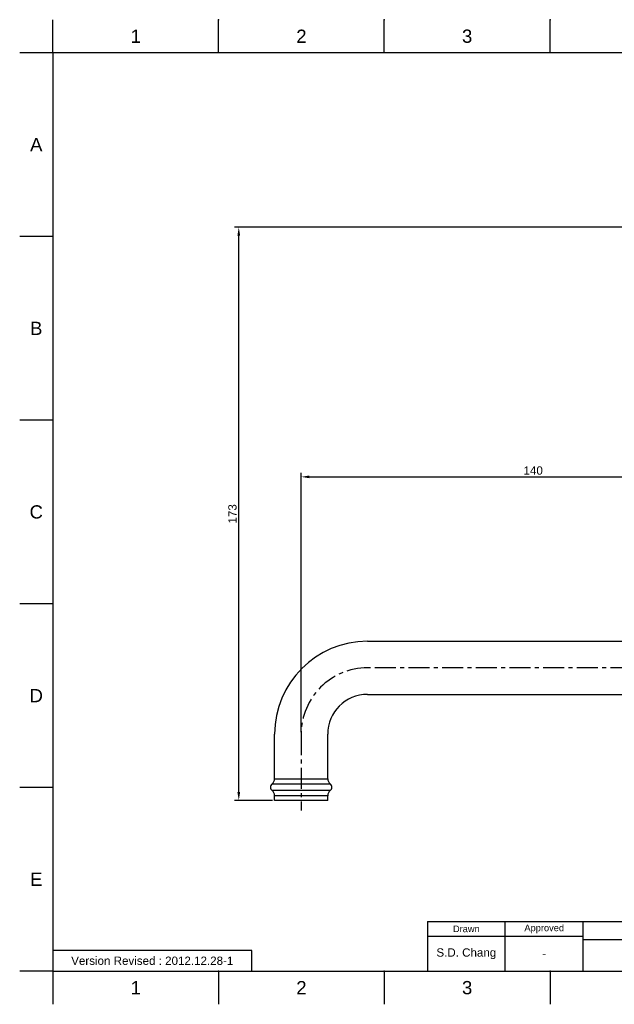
# Model space of a CAD drawing. Header units: millimetres. Extents: x 2354 to 4464, y 361 to 1407.
# Tile 1 of 8: x 2354 to 2534, y 1110 to 1407. Entities that reach past the tile are written whole.
import ezdxf

# ---------------------------------------------------------------- set-up
doc = ezdxf.new("R2010")
doc.units = ezdxf.units.MM
doc.header["$LTSCALE"] = 0.1
doc.linetypes.add('CENTERX2', pattern=[101.6, 63.5, -12.7, 12.7, -12.7])
for name, color, linetype in [('02___PRT_ALL_AXES', 7, 'Continuous'), ('03___PRT_ALL_CURVES', 7, 'Continuous'), ('DIM', 3, 'Continuous'), ('FORM', 7, 'Continuous'), ('TEXT', 2, 'Continuous')]:
    doc.layers.add(name, color=color, linetype=linetype)
doc.styles.get("Standard").update_dxf_attribs({"font": 'arial_0.ttf'})
doc.dimstyles.new('ISO-25', dxfattribs={"dimtxt": 2.5, "dimasz": 2.5, "dimexe": 1.25, "dimexo": 0.625, "dimtad": 1, "dimtxsty": 'Standard', "dimcen": 2.5, "dimadec": 0, "dimazin": 0, "dimtfac": 1, "dimtmove": 0, "dimatfit": 3, "dimfxl": 1, "dimarcsym": 0})

# ---------------------------------------------------------------- blocks, each defined once
blk = doc.blocks.new('*D182')
at = {"layer": 'Defpoints', "color": 0, "transparency": 16777216}
for p in [(2420.3, 1344.15), (2605.13, 1344.15), (2431.12, 1171.25)]:
    blk.add_point(p, dxfattribs=at)
at = {"layer": 'DIM', "color": 0, "lineweight": -2, "transparency": 16777216}
for p, q in [((2604.5, 1344.15), (2419.05, 1344.15)), ((2420.3, 1173.75), (2420.3, 1341.65)), ((2430.49, 1171.25), (2419.05, 1171.25))]:
    blk.add_line(p, q, dxfattribs=at)
at = {"layer": 'DIM', "color": 0, "transparency": 16777216}
for points in [[(2419.89, 1341.65), (2420.72, 1341.65), (2420.3, 1344.15)], [(2419.89, 1173.75), (2420.72, 1173.75), (2420.3, 1171.25)]]:
    blk.add_solid(points, dxfattribs=at)
at = {"layer": 'DIM', "color": 0, "transparency": 16777216, "insert": (2418.4, 1257.7), "char_height": 2.5, "attachment_point": 5, "rotation": 90}
blk.add_mtext('173', dxfattribs=at)
blk = doc.blocks.new('*D183')
at = {"layer": 'Defpoints', "color": 0, "transparency": 16777216}
for p in [(2579.12, 1268.85), (2579.12, 1255.65), (2439.12, 1191.25)]:
    blk.add_point(p, dxfattribs=at)
at = {"layer": 'DIM', "color": 0, "lineweight": -2, "transparency": 16777216}
for p, q in [((2439.12, 1191.87), (2439.12, 1270.1)), ((2441.62, 1268.85), (2576.62, 1268.85)), ((2579.12, 1256.27), (2579.12, 1270.1))]:
    blk.add_line(p, q, dxfattribs=at)
at = {"layer": 'DIM', "color": 0, "transparency": 16777216}
for points in [[(2441.62, 1269.27), (2441.62, 1268.44), (2439.12, 1268.85)], [(2576.62, 1269.27), (2576.62, 1268.44), (2579.12, 1268.85)]]:
    blk.add_solid(points, dxfattribs=at)
at = {"layer": 'DIM', "color": 0, "transparency": 16777216, "insert": (2509.12, 1270.75), "char_height": 2.5, "attachment_point": 5}
blk.add_mtext('140', dxfattribs=at)

msp = doc.modelspace()

# ---------------------------------------------------------------- linework, layer by layer
for p, q in [((2364.203, 1396.754), (2364.203, 1406.754)), ((2414.203, 1396.754), (2414.203, 1406.754)), ((2464.203, 1396.754), (2464.203, 1406.754)), ((2514.203, 1396.754), (2514.203, 1406.754)), ((2364.203, 1396.754), (2354.203, 1396.754)), ((2764.203, 1396.754), (2364.203, 1396.754)), ((2364.203, 1396.754), (2364.203, 1119.754)), ((2364.203, 1341.354), (2354.203, 1341.354)), ((2364.203, 1285.954), (2354.203, 1285.954)), ((2364.203, 1230.554), (2354.203, 1230.554)), ((2364.203, 1175.154), (2354.203, 1175.154)), ((2364.203, 1119.754), (2354.203, 1119.754)), ((2364.203, 1119.754), (2764.203, 1119.754)), ((2364.203, 1119.754), (2364.203, 1109.754)), ((2414.203, 1119.754), (2414.203, 1109.754)), ((2464.203, 1119.754), (2464.203, 1109.754)), ((2514.203, 1119.754), (2514.203, 1109.754))]:
    msp.add_line(p, q)
at = {"color": 7, "linetype": 'Continuous'}
for p, q in [((2459.12, 1219.245), (2559.12, 1219.245)), ((2459.12, 1203.245), (2559.12, 1203.245)), ((2431.12, 1177.807), (2431.12, 1191.245)), ((2447.12, 1177.807), (2447.12, 1191.245)), ((2430.35, 1176.231), (2447.889, 1176.231)), ((2431.12, 1177.807), (2447.12, 1177.807)), ((2447.889, 1174.26), (2430.35, 1174.26)), ((2431.12, 1171.245), (2431.12, 1172.684)), ((2447.12, 1172.684), (2431.12, 1172.684)), ((2447.12, 1171.245), (2431.12, 1171.245)), ((2447.12, 1171.245), (2447.12, 1172.684))]:
    msp.add_line(p, q, dxfattribs=at)
for centre, radius, start, end in [((2459.12, 1191.245), 28, 90, 180), ((2459.12, 1191.245), 12, 90, 180), ((2431.12, 1175.245), 1.25, 127.97987, 232.02013), ((2429.12, 1177.807), 2, 307.97987, 0), ((2449.12, 1177.807), 2, 180, 232.02013), ((2429.12, 1172.684), 2, 0, 52.02013), ((2449.12, 1172.684), 2, 127.97987, 180)]:
    msp.add_arc(centre, radius, start, end, dxfattribs=at)
for p in [(2414.203, 1406.754), (2464.203, 1406.754), (2514.203, 1406.754), (2414.203, 1119.754), (2464.203, 1119.754), (2514.203, 1119.754)]:
    msp.add_point(p)
at = {"layer": '02___PRT_ALL_AXES', "color": 7, "linetype": 'Continuous'}
for centre, start, end in [((2431.12, 1175.245), 127.97987, 232.02013), ((2447.12, 1175.245), 307.97987, 52.02013)]:
    msp.add_arc(centre, 1.25, start, end, dxfattribs=at)
at = {"layer": '03___PRT_ALL_CURVES', "color": 1, "linetype": 'CENTERX2'}
for p, q in [((2559.12, 1211.245), (2459.12, 1211.245)), ((2439.12, 1191.245), (2439.12, 1168.245))]:
    msp.add_line(p, q, dxfattribs=at)
msp.add_arc((2459.12, 1191.245), 20, 90, 180, dxfattribs=at)
at = {"layer": 'FORM'}
for p, q in [((2364.203, 1134.754), (2364.203, 1119.754)), ((2477.203, 1134.754), (2764.203, 1134.754)), ((2477.203, 1134.754), (2477.203, 1119.754)), ((2500.703, 1119.754), (2500.703, 1134.754)), ((2524.203, 1119.754), (2524.203, 1134.754)), ((2524.203, 1130.254), (2477.203, 1130.254)), ((2524.203, 1129.254), (2704.203, 1129.254))]:
    msp.add_line(p, q, dxfattribs=at)
msp.add_lwpolyline([(2364.203, 1119.754), (2424.203, 1119.754), (2424.203, 1126.004), (2364.203, 1126.004)], close=True, dxfattribs=at)
at = {"layer": 'TEXT'}
msp.add_point((2500.703, 1130.254), dxfattribs=at)

# ---------------------------------------------------------------- texts
at = {"char_height": 4, "attachment_point": 5}
for s, width, insert in [('1', 50, (2389.203, 1401.754)), ('2', 50, (2439.203, 1401.754)), ('3', 50, (2489.203, 1401.754)), ('A', 10, (2359.203, 1369.054)), ('B', 10, (2359.203, 1313.654)), ('C', 10, (2359.203, 1258.254)), ('D', 10, (2359.203, 1202.854)), ('E', 10, (2359.203, 1147.454)), ('1', 50, (2389.203, 1114.754)), ('2', 50, (2439.203, 1114.754)), ('3', 50, (2489.203, 1114.754))]:
    msp.add_mtext_dynamic_manual_height_columns(s, width=width, gutter_width=12.5, heights=[0], dxfattribs=dict(at, insert=insert))
at = {"layer": 'TEXT', "attachment_point": 5}
for s, width, insert, char_height in [('Drawn', 23.5, (2488.953, 1132.504), 2), ('Approved', 23.5, (2512.453, 1132.504), 2), ('S.D. Chang', 23.5, (2488.953, 1125.004), 2.5), ('Version Revised : 2012.12.28-1', 60, (2394.203, 1122.879), 2.5), ('-', 23.5, (2512.453, 1125.004), 2.5)]:
    msp.add_mtext_dynamic_manual_height_columns(s, width=width, gutter_width=12.5, heights=[0], dxfattribs=dict(at, insert=insert, char_height=char_height))

# ---------------------------------------------------------------- dimensions: what is measured, and where the dimension line sits
at = {"layer": 'DIM'}
dim = msp.add_linear_dim(base=(2420.302, 1344.147), p1=(2431.12, 1171.245), p2=(2605.125, 1344.147), angle=90, text='173', dimstyle='ISO-25', dxfattribs=at)
dim.commit()
dim.dimension.update_dxf_attribs({"geometry": '*D182', "text_midpoint": (2418.4, 1257.696)})
dim = msp.add_linear_dim(base=(2579.12, 1268.853), p1=(2439.12, 1191.245), p2=(2579.12, 1255.647), text='140', dimstyle='ISO-25', dxfattribs=at)
dim.commit()
dim.dimension.update_dxf_attribs({"geometry": '*D183', "text_midpoint": (2509.12, 1270.754)})

doc.saveas('drawing.dxf')
